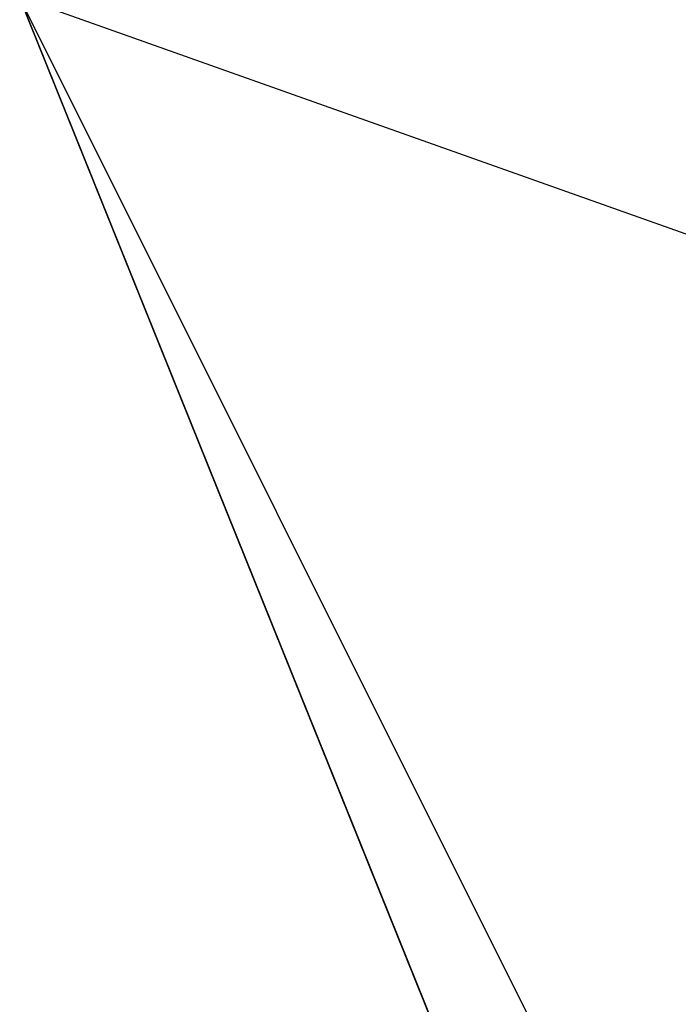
# Model space of a CAD drawing. Extents: x 5 to 565, y -280 to 280.
# Tile 250 of 256: x 207.97195 to 207.97936, y -51.83231 to -51.82125. Entities that reach past the tile are written whole.
import ezdxf

# ---------------------------------------------------------------- set-up
doc = ezdxf.new("R2010")
doc.units = 0
doc.header["$LTSCALE"] = 25.4
doc.layers.get('0').update_dxf_attribs({"color": 13, "linetype": 'CONTINUOUS'})

# ---------------------------------------------------------------- blocks, each defined once
blk = doc.blocks.new('GRUPUJ_1')
at = {"color": 254}
mesh = blk.add_polyface(dxfattribs=at)
corners = [(15.348663, 40.978809, 10.506839), (15.420792, 40.799809, 10.541439), (15.532455, 40.61108, 10.750011)]
mesh.append_faces([[corners[k] for k in face] for face in [(0, 1, 2)]], dxfattribs={"color": 254})
mesh = blk.add_polyface(dxfattribs=at)
corners = [(15.348663, 40.978809, 10.506839), (15.585327, 40.89481, 10.134339), (15.420792, 40.799809, 10.541439)]
mesh.append_faces([[corners[k] for k in face] for face in [(0, 1, 2)]], dxfattribs={"color": 254})
blk = doc.blocks.new('CRISTAL-M-7628-7627_STL')
at = {"color": 0}
blk.add_blockref('GRUPUJ_1', (192.623291, -92.799805, 0.00163), dxfattribs=at)
blk = doc.blocks.new('GRUPUJ_6')
at = {"color": 0}
blk.add_blockref('CRISTAL-M-7628-7627_STL', (-5.37955, 280, -0.00163), dxfattribs=at)

msp = doc.modelspace()

# ---------------------------------------------------------------- block references
at = {"color": 0}
msp.add_blockref('GRUPUJ_6', (5.37955, -280, 0.00163), dxfattribs=at)

doc.saveas('drawing.dxf')
